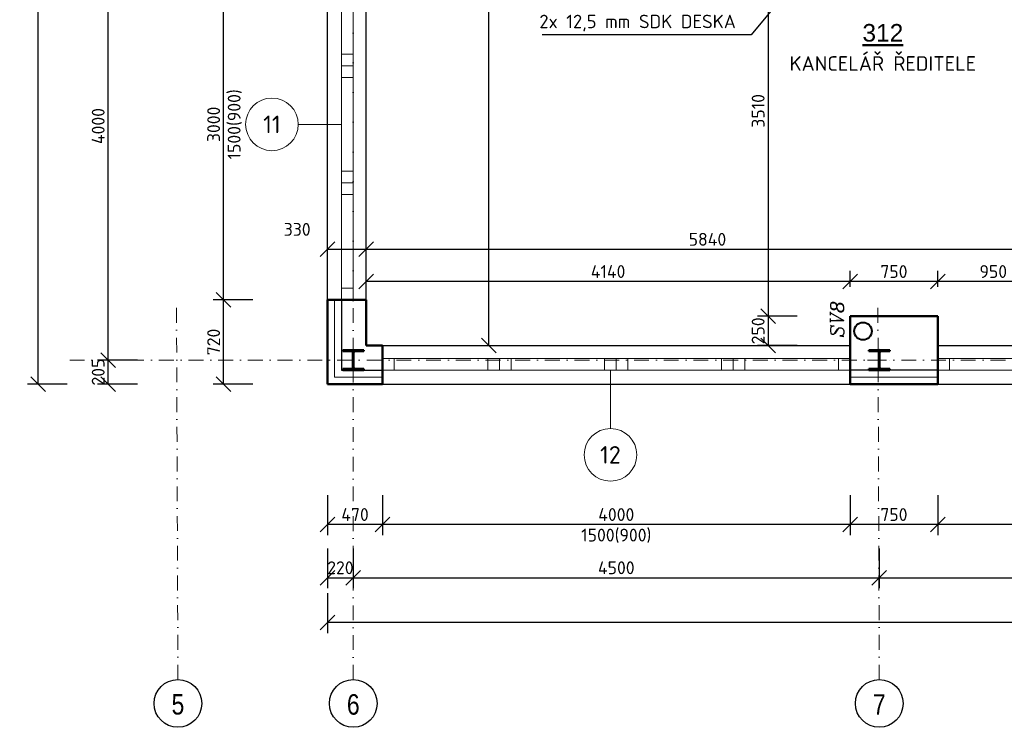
# Model space of a CAD drawing. Header units: millimetres. Extents: x -118752 to 407724, y -73278 to 155058.
# Tile 39 of 256: x 84091 to 92514, y -40922 to -34874. Entities that reach past the tile are written whole.
import ezdxf
from ezdxf.enums import TextEntityAlignment as Align

# ---------------------------------------------------------------- set-up
doc = ezdxf.new("R2010")
doc.units = ezdxf.units.MM
doc.header["$LTSCALE"] = 10
doc.linetypes.add('DASHDOT', pattern=[25.4, 12.7, -6.35, 0, -6.35])
for name, color, linetype, lineweight in [('CKBUBLINY', 1, 'Continuous', 18), ('CKBUBLINY_POPIS', 3, 'Continuous', 25), ('CKIZOLACE', 1, 'Continuous', 18), ('CKKOTY', 3, 'Continuous', 25), ('CKOKNA', 1, 'Continuous', 18), ('CKPOPISM', 6, 'Continuous', 50), ('CKPOPISM_POPIS', 3, 'Continuous', 25), ('CKRASTR', 7, 'DASHDOT', 15), ('CKRASTR_POPIS', 3, 'Continuous', 25), ('CKSTENY_PODROVINOU', 7, 'Continuous', 25), ('CKSTENY_REZ', 6, 'Continuous', 50), ('CKTEXTY_MALE', 3, 'Continuous', 18), ('CSPROFILY_OSY', 1, 'DASHDOT', 18), ('CSPROFILY_REZY', 4, 'Continuous', 50), ('ZTI-DEŠŤOVÁ-KANALIZACE', 210, 'KANALIZACE', 40)]:
    doc.layers.add(name, color=color, linetype=linetype, lineweight=lineweight)
doc.styles.add('Arial', font='arial.ttf', dxfattribs={"width": 0.8})
doc.styles.add('KURZIVA', font='italic__.ttf')
doc.styles.get("Standard").update_dxf_attribs({"font": 'isocpeur.ttf'})
doc.linetypes.add('IZOLACE_POLYSTYREN_EXPANDOVANY', pattern='A,1,[224,CADKON.SHX,S=0.01,R=0,X=-0.5,Y=-1.74],-2', length=3)
doc.linetypes.add('KANALIZACE', pattern='A,30,-3.5,["C",Standard,S=2.54,R=0,X=-3.81,Y=-1.27],-0.001', length=33.501)
doc.dimstyles.new('CADKON', dxfattribs={"dimscale": 50, "dimtxt": 2.2, "dimasz": 2.5, "dimexe": 1.8, "dimexo": 5, "dimgap": 0.6, "dimtad": 1, "dimrnd": 1, "dimtxsty": 'Standard', "dimblk1": 'OBLIQUE', "dimblk2": 'OBLIQUE', "dimsah": 1, "dimcen": 2.5, "dimadec": 1, "dimazin": 2, "dimtfac": 1, "dimtdec": 4, "dimtix": 1, "dimtmove": 2, "dimatfit": 3, "dimldrblk": 'OPEN30', "dimfxl": 5, "dimfxlon": 1, "dimtolj": 1, "dimarcsym": 0})
doc.dimstyles.new('CADKON$7', dxfattribs={"dimscale": 100, "dimtxt": 2.5, "dimasz": 2.5, "dimexe": 1.8, "dimexo": 5, "dimgap": 0.6, "dimtad": 1, "dimrnd": 1, "dimtxsty": 'Standard', "dimblk1": 'OBLIQUE', "dimblk2": 'OBLIQUE', "dimsah": 1, "dimcen": 2.5, "dimadec": 1, "dimazin": 2, "dimtfac": 1, "dimtdec": 4, "dimtix": 1, "dimtmove": 0, "dimatfit": 3, "dimldrblk": 'DOTSMALL', "dimfxl": 5, "dimfxlon": 1, "dimtfill": 1, "dimtolj": 1, "dimarcsym": 0})

# ---------------------------------------------------------------- blocks, each defined once
blk = doc.blocks.new('_OBLIQUE')
at = {"color": 0, "linetype": 'ByBlock'}
blk.add_line((-0.5, -0.5), (0.5, 0.5), dxfattribs=at)
blk = doc.blocks.new('*D8032')
at = {"layer": 'CKKOTY', "color": 0, "lineweight": -2}
for p, q in [((91194.4, -38938.6), (91194.4, -39278.6)), ((91944.4, -38938.6), (91944.4, -39278.6)), ((91944.4, -39188.6), (91194.4, -39188.6))]:
    blk.add_line(p, q, dxfattribs=at)
at = {"layer": 'Defpoints', "color": 0}
for p in [(91194.4, -37988.5), (91944.4, -37988.5), (91194.4, -39188.6)]:
    blk.add_point(p, dxfattribs=at)
at = {"layer": 'CKKOTY', "color": 0, "lineweight": -2, "xscale": 125, "yscale": 125, "zscale": 125, "rotation": 180}
blk.add_blockref('_OBLIQUE', (91194.4, -39188.6), dxfattribs=at)
at = {"layer": 'CKKOTY', "color": 0, "lineweight": -2, "xscale": 125, "yscale": 125, "zscale": 125}
blk.add_blockref('_OBLIQUE', (91944.4, -39188.6), dxfattribs=at)
at = {"layer": 'CKKOTY', "color": 0, "insert": (91569.4, -39103.6), "char_height": 110, "attachment_point": 5}
blk.add_mtext('\\A1;750', dxfattribs=at)
blk = doc.blocks.new('_Open30')
at = {"color": 0, "lineweight": -2}
for p, q in [((-1, 0.268), (0, 0)), ((0, 0), (-1, -0.268)), ((0, 0), (-1, 0))]:
    blk.add_line(p, q, dxfattribs=at)
blk = doc.blocks.new('*D8033')
at = {"layer": 'CKKOTY', "color": 0, "lineweight": -2}
for p, q in [((86724.4, -38938.6), (86724.4, -39278.6)), ((87194.4, -38938.6), (87194.4, -39278.6)), ((87194.4, -39188.6), (86724.4, -39188.6))]:
    blk.add_line(p, q, dxfattribs=at)
at = {"layer": 'Defpoints', "color": 0}
for p in [(86724.4, -37988.5), (87194.4, -37988.5), (86724.4, -39188.6)]:
    blk.add_point(p, dxfattribs=at)
at = {"layer": 'CKKOTY', "color": 0, "lineweight": -2, "xscale": 125, "yscale": 125, "zscale": 125, "rotation": 180}
blk.add_blockref('_OBLIQUE', (86724.4, -39188.6), dxfattribs=at)
at = {"layer": 'CKKOTY', "color": 0, "lineweight": -2, "xscale": 125, "yscale": 125, "zscale": 125}
blk.add_blockref('_OBLIQUE', (87194.4, -39188.6), dxfattribs=at)
at = {"layer": 'CKKOTY', "color": 0, "insert": (86959.4, -39103.6), "char_height": 110, "attachment_point": 5}
blk.add_mtext('\\A1;470', dxfattribs=at)
blk = doc.blocks.new('*D8034')
at = {"layer": 'CKKOTY', "color": 0, "lineweight": -2}
for p, q in [((86084.8, -37268.5), (85744.8, -37268.5)), ((85834.8, -37988.5), (85834.8, -37268.5)), ((86084.8, -37988.5), (85744.8, -37988.5))]:
    blk.add_line(p, q, dxfattribs=at)
at = {"layer": 'Defpoints', "color": 0}
for p in [(85834.8, -37268.5), (86724.4, -37268.5), (86724.4, -37988.5)]:
    blk.add_point(p, dxfattribs=at)
at = {"layer": 'CKKOTY', "color": 0, "lineweight": -2, "xscale": 125, "yscale": 125, "zscale": 125}
for p, rotation in [((85834.8, -37268.5), 90), ((85834.8, -37988.5), 270)]:
    blk.add_blockref('_OBLIQUE', p, dxfattribs=dict(at, rotation=rotation))
at = {"layer": 'CKKOTY', "color": 0, "insert": (85749.8, -37628.5), "char_height": 110, "attachment_point": 5, "rotation": 90}
blk.add_mtext('\\A1;720', dxfattribs=at)
blk = doc.blocks.new('_Open90')
at = {"color": 0, "lineweight": -2}
for p, q in [((0, 0), (-1, 0)), ((-0.5, 0.5), (0, 0)), ((0, 0), (-0.5, -0.5))]:
    blk.add_line(p, q, dxfattribs=at)
blk = doc.blocks.new('*D8040')
at = {"layer": 'CKKOTY', "color": 0, "lineweight": -2}
for p, q in [((91944.4, -38938.6), (91944.4, -39278.6)), ((96944.4, -38938.6), (96944.4, -39278.6)), ((96944.4, -39188.6), (91944.4, -39188.6))]:
    blk.add_line(p, q, dxfattribs=at)
at = {"layer": 'Defpoints', "color": 0}
for p in [(91944.4, -37988.5), (96944.4, -37988.5), (91944.4, -39188.6)]:
    blk.add_point(p, dxfattribs=at)
at = {"layer": 'CKKOTY', "color": 0, "lineweight": -2, "xscale": 125, "yscale": 125, "zscale": 125, "rotation": 180}
blk.add_blockref('_OBLIQUE', (91944.4, -39188.6), dxfattribs=at)
at = {"layer": 'CKKOTY', "color": 0, "lineweight": -2, "xscale": 125, "yscale": 125, "zscale": 125}
blk.add_blockref('_OBLIQUE', (96944.4, -39188.6), dxfattribs=at)
at = {"layer": 'CKKOTY', "color": 0, "char_height": 110, "attachment_point": 5}
for s, insert in [('\\A1;5000', (94444.4, -39103.6)), ('\\A1;1500(900)', (94444.4, -39284.6))]:
    blk.add_mtext(s, dxfattribs=dict(at, insert=insert))
blk = doc.blocks.new('*D8041')
at = {"layer": 'CKKOTY', "color": 0, "lineweight": -2}
for p, q in [((87194.4, -38938.6), (87194.4, -39278.6)), ((91194.4, -38938.6), (91194.4, -39278.6)), ((91194.4, -39188.6), (87194.4, -39188.6))]:
    blk.add_line(p, q, dxfattribs=at)
at = {"layer": 'Defpoints', "color": 0}
for p in [(87194.4, -37988.5), (91194.4, -37988.5), (87194.4, -39188.6)]:
    blk.add_point(p, dxfattribs=at)
at = {"layer": 'CKKOTY', "color": 0, "lineweight": -2, "xscale": 125, "yscale": 125, "zscale": 125, "rotation": 180}
blk.add_blockref('_OBLIQUE', (87194.4, -39188.6), dxfattribs=at)
at = {"layer": 'CKKOTY', "color": 0, "lineweight": -2, "xscale": 125, "yscale": 125, "zscale": 125}
blk.add_blockref('_OBLIQUE', (91194.4, -39188.6), dxfattribs=at)
at = {"layer": 'CKKOTY', "color": 0, "char_height": 110, "attachment_point": 5}
for s, insert in [('\\A1;4000', (89194.4, -39103.6)), ('\\A1;1500(900)', (89194.4, -39284.6))]:
    blk.add_mtext(s, dxfattribs=dict(at, insert=insert))
blk = doc.blocks.new('*D8042')
at = {"layer": 'CKKOTY', "color": 0, "lineweight": -2}
for p, q in [((86084.8, -34268.5), (85744.8, -34268.5)), ((85834.8, -37268.5), (85834.8, -34268.5)), ((86084.8, -37268.5), (85744.8, -37268.5))]:
    blk.add_line(p, q, dxfattribs=at)
at = {"layer": 'Defpoints', "color": 0}
for p in [(85834.8, -34268.5), (86724.4, -34268.5), (86724.4, -37268.5)]:
    blk.add_point(p, dxfattribs=at)
at = {"layer": 'CKKOTY', "color": 0, "lineweight": -2, "xscale": 125, "yscale": 125, "zscale": 125}
for p, rotation in [((85834.8, -34268.5), 90), ((85834.8, -37268.5), 270)]:
    blk.add_blockref('_OBLIQUE', p, dxfattribs=dict(at, rotation=rotation))
at = {"layer": 'CKKOTY', "color": 0, "char_height": 110, "attachment_point": 5, "rotation": 90}
for s, insert in [('\\A1;1500(900)', (85930.8, -35768.5)), ('\\A1;3000', (85749.8, -35768.5))]:
    blk.add_mtext(s, dxfattribs=dict(at, insert=insert))
blk = doc.blocks.new('*D8051')
at = {"layer": 'CKKOTY', "color": 0, "lineweight": -2}
for p, q in [((85097.2, -37783), (84757.2, -37783)), ((84847.2, -37988.5), (84847.2, -37783)), ((85097.2, -37988.5), (84757.2, -37988.5))]:
    blk.add_line(p, q, dxfattribs=at)
at = {"layer": 'Defpoints', "color": 0}
for p in [(84847.2, -37783), (86724.4, -37783), (86724.4, -37988.5)]:
    blk.add_point(p, dxfattribs=at)
at = {"layer": 'CKKOTY', "color": 0, "lineweight": -2, "xscale": 125, "yscale": 125, "zscale": 125}
for p, rotation in [((84847.2, -37783), 270), ((84847.2, -37988.5), 90)]:
    blk.add_blockref('_OBLIQUE', p, dxfattribs=dict(at, rotation=rotation))
at = {"layer": 'CKKOTY', "color": 0, "insert": (84762.2, -37885.7), "char_height": 110, "attachment_point": 5, "rotation": 90}
blk.add_mtext('\\A1;205', dxfattribs=at)
blk = doc.blocks.new('*D8052')
at = {"layer": 'CKKOTY', "color": 0, "lineweight": -2}
for p, q in [((84944.4, -33783), (84757.2, -33783)), ((84847.2, -37783), (84847.2, -33783)), ((85097.2, -37783), (84757.2, -37783))]:
    blk.add_line(p, q, dxfattribs=at)
at = {"layer": 'Defpoints', "color": 0}
for p in [(84847.2, -33783), (85444.4, -33783), (86724.4, -37783)]:
    blk.add_point(p, dxfattribs=at)
at = {"layer": 'CKKOTY', "color": 0, "lineweight": -2, "xscale": 125, "yscale": 125, "zscale": 125}
for p, rotation in [((84847.2, -33783), 90), ((84847.2, -37783), 270)]:
    blk.add_blockref('_OBLIQUE', p, dxfattribs=dict(at, rotation=rotation))
at = {"layer": 'CKKOTY', "color": 0, "insert": (84762.2, -35783), "char_height": 110, "attachment_point": 5, "rotation": 90}
blk.add_mtext('\\A1;4000', dxfattribs=at)
blk = doc.blocks.new('*D8055')
at = {"layer": 'CKKOTY', "color": 0, "lineweight": -2}
for p, q in [((86724.4, -39393.5), (86724.4, -39733.5)), ((86944.4, -39393.5), (86944.4, -39733.5)), ((86724.4, -39643.5), (86944.4, -39643.5))]:
    blk.add_line(p, q, dxfattribs=at)
at = {"layer": 'Defpoints', "color": 0}
for p in [(86724.4, -37988.5), (86944.4, -37988.5), (86944.4, -39643.5)]:
    blk.add_point(p, dxfattribs=at)
at = {"layer": 'CKKOTY', "color": 0, "lineweight": -2, "xscale": 125, "yscale": 125, "zscale": 125}
blk.add_blockref('_OBLIQUE', (86724.4, -39643.5), dxfattribs=at)
at = {"layer": 'CKKOTY', "color": 0, "lineweight": -2, "xscale": 125, "yscale": 125, "zscale": 125, "rotation": 180}
blk.add_blockref('_OBLIQUE', (86944.4, -39643.5), dxfattribs=at)
at = {"layer": 'CKKOTY', "color": 0, "insert": (86834.4, -39558.5), "char_height": 110, "attachment_point": 5}
blk.add_mtext('\\A1;220', dxfattribs=at)
blk = doc.blocks.new('*D8056')
at = {"layer": 'CKKOTY', "color": 0, "lineweight": -2}
for p, q in [((86944.4, -39393.5), (86944.4, -39733.5)), ((91444.4, -39393.5), (91444.4, -39733.5)), ((86944.4, -39643.5), (91444.4, -39643.5))]:
    blk.add_line(p, q, dxfattribs=at)
at = {"layer": 'Defpoints', "color": 0}
for p in [(86944.4, -37988.5), (91444.4, -37988.5), (91444.4, -39643.5)]:
    blk.add_point(p, dxfattribs=at)
at = {"layer": 'CKKOTY', "color": 0, "lineweight": -2, "xscale": 125, "yscale": 125, "zscale": 125, "rotation": 180}
blk.add_blockref('_OBLIQUE', (86944.4, -39643.5), dxfattribs=at)
at = {"layer": 'CKKOTY', "color": 0, "lineweight": -2, "xscale": 125, "yscale": 125, "zscale": 125}
blk.add_blockref('_OBLIQUE', (91444.4, -39643.5), dxfattribs=at)
at = {"layer": 'CKKOTY', "color": 0, "insert": (89194.4, -39558.5), "char_height": 110, "attachment_point": 5}
blk.add_mtext('\\A1;4500', dxfattribs=at)
blk = doc.blocks.new('*D8057')
at = {"layer": 'CKKOTY', "color": 0, "lineweight": -2}
for p, q in [((91444.4, -39393.5), (91444.4, -39733.5)), ((97444.4, -39393.5), (97444.4, -39733.5)), ((91444.4, -39643.5), (97444.4, -39643.5))]:
    blk.add_line(p, q, dxfattribs=at)
at = {"layer": 'Defpoints', "color": 0}
for p in [(91444.4, -37988.5), (97444.4, -37988.5), (97444.4, -39643.5)]:
    blk.add_point(p, dxfattribs=at)
at = {"layer": 'CKKOTY', "color": 0, "lineweight": -2, "xscale": 125, "yscale": 125, "zscale": 125, "rotation": 180}
blk.add_blockref('_OBLIQUE', (91444.4, -39643.5), dxfattribs=at)
at = {"layer": 'CKKOTY', "color": 0, "lineweight": -2, "xscale": 125, "yscale": 125, "zscale": 125}
blk.add_blockref('_OBLIQUE', (97444.4, -39643.5), dxfattribs=at)
at = {"layer": 'CKKOTY', "color": 0, "insert": (94444.4, -39558.5), "char_height": 110, "attachment_point": 5}
blk.add_mtext('\\A1;6000', dxfattribs=at)
blk = doc.blocks.new('*D8071')
at = {"layer": 'CKKOTY', "color": 0, "lineweight": -2}
for p, q in [((86724.4, -39776.1), (86724.4, -40116.1)), ((103664.4, -39776.1), (103664.4, -40116.1)), ((103664.4, -40026.1), (86724.4, -40026.1))]:
    blk.add_line(p, q, dxfattribs=at)
at = {"layer": 'Defpoints', "color": 0}
for p in [(86724.4, -37988.5), (103664.4, -37988.5), (86724.4, -40026.1)]:
    blk.add_point(p, dxfattribs=at)
at = {"layer": 'CKKOTY', "color": 0, "lineweight": -2, "xscale": 125, "yscale": 125, "zscale": 125, "rotation": 180}
blk.add_blockref('_OBLIQUE', (86724.4, -40026.1), dxfattribs=at)
at = {"layer": 'CKKOTY', "color": 0, "lineweight": -2, "xscale": 125, "yscale": 125, "zscale": 125}
blk.add_blockref('_OBLIQUE', (103664.4, -40026.1), dxfattribs=at)
at = {"layer": 'CKKOTY', "color": 0, "insert": (95194.4, -39941.1), "char_height": 110, "attachment_point": 5}
blk.add_mtext('\\A1;16940', dxfattribs=at)
blk = doc.blocks.new('*D8078')
at = {"layer": 'CKKOTY', "color": 0, "lineweight": -2}
for p, q in [((86724.4, -37086.1), (86724.4, -36746.1)), ((87054.4, -37086.1), (87054.4, -36746.1)), ((86724.4, -36836.1), (87054.4, -36836.1))]:
    blk.add_line(p, q, dxfattribs=at)
at = {"layer": 'Defpoints', "color": 0}
for p in [(87054.4, -36836.1), (87054.4, -37658.5), (86724.4, -37988.5)]:
    blk.add_point(p, dxfattribs=at)
at = {"layer": 'CKKOTY', "color": 0, "lineweight": -2, "xscale": 125, "yscale": 125, "zscale": 125, "rotation": 180}
blk.add_blockref('_OBLIQUE', (86724.4, -36836.1), dxfattribs=at)
at = {"layer": 'CKKOTY', "color": 0, "lineweight": -2, "xscale": 125, "yscale": 125, "zscale": 125}
blk.add_blockref('_OBLIQUE', (87054.4, -36836.1), dxfattribs=at)
at = {"layer": 'CKKOTY', "color": 0, "insert": (86464.6, -36666.1), "char_height": 110, "attachment_point": 5}
blk.add_mtext('\\A1;330', dxfattribs=at)
blk = doc.blocks.new('*D8079')
at = {"layer": 'CKKOTY', "color": 0, "lineweight": -2}
for p, q in [((87054.4, -37086.1), (87054.4, -36746.1)), ((92894.4, -37086.1), (92894.4, -36746.1)), ((87054.4, -36836.1), (92894.4, -36836.1))]:
    blk.add_line(p, q, dxfattribs=at)
at = {"layer": 'Defpoints', "color": 0}
for p in [(92894.4, -36836.1), (87054.4, -37658.5), (92894.4, -37658.5)]:
    blk.add_point(p, dxfattribs=at)
at = {"layer": 'CKKOTY', "color": 0, "lineweight": -2, "xscale": 125, "yscale": 125, "zscale": 125, "rotation": 180}
blk.add_blockref('_OBLIQUE', (87054.4, -36836.1), dxfattribs=at)
at = {"layer": 'CKKOTY', "color": 0, "lineweight": -2, "xscale": 125, "yscale": 125, "zscale": 125}
blk.add_blockref('_OBLIQUE', (92894.4, -36836.1), dxfattribs=at)
at = {"layer": 'CKKOTY', "color": 0, "insert": (89974.4, -36751.1), "char_height": 110, "attachment_point": 5}
blk.add_mtext('\\A1;5840', dxfattribs=at)
blk = doc.blocks.new('*D8083')
at = {"layer": 'CKKOTY', "color": 0, "lineweight": -2}
for p, q in [((87854.3, -31283), (88194.3, -31283)), ((88104.3, -37658.5), (88104.3, -31283)), ((87854.3, -37658.5), (88194.3, -37658.5))]:
    blk.add_line(p, q, dxfattribs=at)
at = {"layer": 'Defpoints', "color": 0}
for p in [(87054.4, -31283), (88104.3, -31283), (87054.4, -37658.5)]:
    blk.add_point(p, dxfattribs=at)
at = {"layer": 'CKKOTY', "color": 0, "lineweight": -2, "xscale": 125, "yscale": 125, "zscale": 125}
for p, rotation in [((88104.3, -31283), 90), ((88104.3, -37658.5), 270)]:
    blk.add_blockref('_OBLIQUE', p, dxfattribs=dict(at, rotation=rotation))
at = {"layer": 'CKKOTY', "color": 0, "insert": (88019.3, -34470.7), "char_height": 110, "attachment_point": 5, "rotation": 90}
blk.add_mtext('\\A1;6375', dxfattribs=at)
blk = doc.blocks.new('*D8336')
at = {"layer": 'CKKOTY', "color": 0, "lineweight": -2}
for p, q in [((84497.9, -28033), (84157.9, -28033)), ((84247.9, -37988.5), (84247.9, -28033)), ((84497.9, -37988.5), (84157.9, -37988.5))]:
    blk.add_line(p, q, dxfattribs=at)
at = {"layer": 'Defpoints', "color": 0}
for p in [(84247.9, -28033), (86724.4, -28033), (86724.4, -37988.5)]:
    blk.add_point(p, dxfattribs=at)
at = {"layer": 'CKKOTY', "color": 0, "lineweight": -2, "xscale": 125, "yscale": 125, "zscale": 125}
for p, rotation in [((84247.9, -28033), 90), ((84247.9, -37988.5), 270)]:
    blk.add_blockref('_OBLIQUE', p, dxfattribs=dict(at, rotation=rotation))
at = {"layer": 'CKKOTY', "color": 0, "insert": (84162.9, -33010.7), "char_height": 110, "attachment_point": 5, "rotation": 90}
blk.add_mtext('\\A1;9955', dxfattribs=at)
blk = doc.blocks.new('*D8911')
at = {"layer": 'CKKOTY', "color": 0, "lineweight": -2}
for p, q in [((90742.9, -33898), (90402.9, -33898)), ((90492.9, -33898), (90492.9, -37408.5)), ((90742.9, -37408.5), (90402.9, -37408.5))]:
    blk.add_line(p, q, dxfattribs=at)
at = {"layer": 'Defpoints', "color": 0}
for p in [(91324.4, -33898), (90492.9, -37408.5), (91194.4, -37408.5)]:
    blk.add_point(p, dxfattribs=at)
at = {"layer": 'CKKOTY', "color": 0, "lineweight": -2, "xscale": 125, "yscale": 125, "zscale": 125}
for p, rotation in [((90492.9, -33898), 90), ((90492.9, -37408.5), 270)]:
    blk.add_blockref('_OBLIQUE', p, dxfattribs=dict(at, rotation=rotation))
at = {"layer": 'CKKOTY', "color": 0, "insert": (90407.9, -35653.2), "char_height": 110, "attachment_point": 5, "rotation": 90}
blk.add_mtext('\\A1;3510', dxfattribs=at)
blk = doc.blocks.new('*D8912')
at = {"layer": 'CKKOTY', "color": 0, "lineweight": -2}
for p, q in [((90742.9, -37408.5), (90402.9, -37408.5)), ((90492.9, -37408.5), (90492.9, -37658.5)), ((90742.9, -37658.5), (90402.9, -37658.5))]:
    blk.add_line(p, q, dxfattribs=at)
at = {"layer": 'Defpoints', "color": 0}
for p in [(91194.4, -37408.5), (90492.9, -37658.5), (91194.4, -37658.5)]:
    blk.add_point(p, dxfattribs=at)
at = {"layer": 'CKKOTY', "color": 0, "lineweight": -2, "xscale": 125, "yscale": 125, "zscale": 125}
for p, rotation in [((90492.9, -37408.5), 270), ((90492.9, -37658.5), 90)]:
    blk.add_blockref('_OBLIQUE', p, dxfattribs=dict(at, rotation=rotation))
at = {"layer": 'CKKOTY', "color": 0, "insert": (90407.9, -37533.5), "char_height": 110, "attachment_point": 5, "rotation": 90}
blk.add_mtext('\\A1;250', dxfattribs=at)
blk = doc.blocks.new('*D8914')
at = {"layer": 'CKKOTY', "color": 0, "lineweight": -2}
for p, q in [((91944.4, -37158.5), (91944.4, -37021.7)), ((92894.4, -37361.7), (92894.4, -37021.7)), ((92894.4, -37111.7), (91944.4, -37111.7))]:
    blk.add_line(p, q, dxfattribs=at)
at = {"layer": 'Defpoints', "color": 0}
for p in [(91944.4, -37111.7), (91944.4, -37408.5), (92894.4, -37658.5)]:
    blk.add_point(p, dxfattribs=at)
at = {"layer": 'CKKOTY', "color": 0, "lineweight": -2, "xscale": 125, "yscale": 125, "zscale": 125, "rotation": 180}
blk.add_blockref('_OBLIQUE', (91944.4, -37111.7), dxfattribs=at)
at = {"layer": 'CKKOTY', "color": 0, "lineweight": -2, "xscale": 125, "yscale": 125, "zscale": 125}
blk.add_blockref('_OBLIQUE', (92894.4, -37111.7), dxfattribs=at)
at = {"layer": 'CKKOTY', "color": 0, "insert": (92419.4, -37026.7), "char_height": 110, "attachment_point": 5}
blk.add_mtext('\\A1;950', dxfattribs=at)
blk = doc.blocks.new('*D8915')
at = {"layer": 'CKKOTY', "color": 0, "lineweight": -2}
for p, q in [((91194.4, -37158.5), (91194.4, -37021.7)), ((91944.4, -37158.5), (91944.4, -37021.7)), ((91944.4, -37111.7), (91194.4, -37111.7))]:
    blk.add_line(p, q, dxfattribs=at)
at = {"layer": 'Defpoints', "color": 0}
for p in [(91194.4, -37111.7), (91194.4, -37408.5), (91944.4, -37408.5)]:
    blk.add_point(p, dxfattribs=at)
at = {"layer": 'CKKOTY', "color": 0, "lineweight": -2, "xscale": 125, "yscale": 125, "zscale": 125, "rotation": 180}
blk.add_blockref('_OBLIQUE', (91194.4, -37111.7), dxfattribs=at)
at = {"layer": 'CKKOTY', "color": 0, "lineweight": -2, "xscale": 125, "yscale": 125, "zscale": 125}
blk.add_blockref('_OBLIQUE', (91944.4, -37111.7), dxfattribs=at)
at = {"layer": 'CKKOTY', "color": 0, "insert": (91569.4, -37026.7), "char_height": 110, "attachment_point": 5}
blk.add_mtext('\\A1;750', dxfattribs=at)
blk = doc.blocks.new('*D8916')
at = {"layer": 'CKKOTY', "color": 0, "lineweight": -2}
for p, q in [((87054.4, -37213.5), (87054.4, -37021.7)), ((91194.4, -37158.5), (91194.4, -37021.7)), ((91194.4, -37111.7), (87054.4, -37111.7))]:
    blk.add_line(p, q, dxfattribs=at)
at = {"layer": 'Defpoints', "color": 0}
for p in [(87054.4, -37111.7), (87054.4, -37463.5), (91194.4, -37408.5)]:
    blk.add_point(p, dxfattribs=at)
at = {"layer": 'CKKOTY', "color": 0, "lineweight": -2, "xscale": 125, "yscale": 125, "zscale": 125, "rotation": 180}
blk.add_blockref('_OBLIQUE', (87054.4, -37111.7), dxfattribs=at)
at = {"layer": 'CKKOTY', "color": 0, "lineweight": -2, "xscale": 125, "yscale": 125, "zscale": 125}
blk.add_blockref('_OBLIQUE', (91194.4, -37111.7), dxfattribs=at)
at = {"layer": 'CKKOTY', "color": 0, "insert": (89124.4, -37026.7), "char_height": 110, "attachment_point": 5}
blk.add_mtext('\\A1;4140', dxfattribs=at)
blk = doc.blocks.new('CK_BUBBLE_1_0_0')
at = {"color": 0, "linetype": 'ByBlock', "lineweight": -2}
blk.add_circle((0, 0), 1, dxfattribs=at)
blk = doc.blocks.new('CK_S_EXT_HEAHEA180')
for p, q in [((-90, 85.5), (90, 85.5)), ((-90, 85.5), (-90, 76)), ((90, 85.5), (90, 76)), ((-90, 76), (-18, 76)), ((-3, -61), (-3, 61)), ((3, -61), (3, 61)), ((90, 76), (18, 76)), ((-90, -85.5), (-90, -76)), ((-90, -76), (-18, -76)), ((90, -76), (18, -76)), ((90, -85.5), (90, -76)), ((-90, -85.5), (90, -85.5))]:
    blk.add_line(p, q)
for centre, start, end in [((-18, 61), 0, 90), ((18, 61), 90, 180), ((-18, -61), 270, 0), ((18, -61), 180, 270)]:
    blk.add_arc(centre, 15, start, end)
blk = doc.blocks.new('CKBL2010716102502', base_point=(89760, -36191))

msp = doc.modelspace()

# ---------------------------------------------------------------- linework, layer by layer
at = {"layer": 'CKBUBLINY'}
for p, q in [((86473.457, -35768.481), (86844.387, -35768.481)), ((89144.387, -38368.481), (89144.387, -37868.481))]:
    msp.add_line(p, q, dxfattribs=at)
at = {"layer": 'CKIZOLACE', "linetype": 'IZOLACE_POLYSTYREN_EXPANDOVANY', "ltscale": 3}
for points in [[(86784.387, -37268.481), (86784.387, -37928.481), (87194.387, -37928.481)], [(91944.387, -37928.481), (91194.387, -37928.481)]]:
    msp.add_lwpolyline(points, dxfattribs=at)
at = {"layer": 'CKOKNA'}
for p, q in [((86844.387, -35168.481), (86844.387, -34368.481)), ((86944.387, -35168.481), (86944.387, -34368.481)), ((86844.387, -35168.481), (86944.387, -35168.481)), ((86844.387, -35168.481), (86844.387, -35268.481)), ((86944.387, -35168.481), (86944.387, -35268.481)), ((86844.387, -35268.481), (86944.387, -35268.481)), ((86844.387, -35268.481), (86844.387, -35368.481)), ((86944.387, -35268.481), (86944.387, -35368.481)), ((86844.387, -36168.481), (86844.387, -35368.481)), ((86844.387, -35368.481), (86944.387, -35368.481)), ((86944.387, -36168.481), (86944.387, -35368.481)), ((86844.387, -36168.481), (86944.387, -36168.481)), ((86844.387, -36168.481), (86844.387, -36268.481)), ((86944.387, -36168.481), (86944.387, -36268.481)), ((86844.387, -36268.481), (86944.387, -36268.481)), ((86844.387, -36268.481), (86844.387, -36368.481)), ((86944.387, -36268.481), (86944.387, -36368.481)), ((86844.387, -37168.481), (86844.387, -36368.481)), ((86844.387, -36368.481), (86944.387, -36368.481)), ((86944.387, -37168.481), (86944.387, -36368.481)), ((86844.387, -37168.481), (86944.387, -37168.481)), ((86844.387, -37168.481), (86844.387, -37268.481)), ((86944.387, -37168.481), (86944.387, -37268.481)), ((86844.387, -37268.481), (86944.387, -37268.481)), ((87294.387, -37768.481), (87194.387, -37768.481)), ((87194.387, -37868.481), (87194.387, -37768.481)), ((87294.387, -37768.481), (88094.387, -37768.481)), ((87294.387, -37868.481), (87294.387, -37768.481)), ((88194.387, -37768.481), (88094.387, -37768.481)), ((88094.387, -37868.481), (88094.387, -37768.481)), ((88194.387, -37868.481), (88194.387, -37768.481)), ((88294.387, -37768.481), (88194.387, -37768.481)), ((88294.387, -37768.481), (89094.387, -37768.481)), ((88294.387, -37868.481), (88294.387, -37768.481)), ((89194.387, -37768.481), (89094.387, -37768.481)), ((89094.387, -37868.481), (89094.387, -37768.481)), ((89194.387, -37868.481), (89194.387, -37768.481)), ((89294.387, -37768.481), (89194.387, -37768.481)), ((89294.387, -37768.481), (90094.387, -37768.481)), ((89294.387, -37868.481), (89294.387, -37768.481)), ((90194.387, -37768.481), (90094.387, -37768.481)), ((90094.387, -37868.481), (90094.387, -37768.481)), ((90194.387, -37868.481), (90194.387, -37768.481)), ((90294.387, -37768.481), (90194.387, -37768.481)), ((90294.387, -37768.481), (91094.387, -37768.481)), ((90294.387, -37868.481), (90294.387, -37768.481)), ((91094.387, -37868.481), (91094.387, -37768.481)), ((91094.387, -37768.481), (91194.387, -37768.481)), ((91194.387, -37868.481), (91194.387, -37768.481)), ((92044.387, -37768.481), (91944.387, -37768.481)), ((91944.387, -37868.481), (91944.387, -37768.481)), ((92044.387, -37768.481), (92844.387, -37768.481)), ((92044.387, -37868.481), (92044.387, -37768.481)), ((87294.387, -37868.481), (87194.387, -37868.481)), ((87294.387, -37868.481), (88094.387, -37868.481)), ((88194.387, -37868.481), (88094.387, -37868.481)), ((88294.387, -37868.481), (88194.387, -37868.481)), ((88294.387, -37868.481), (89094.387, -37868.481)), ((89194.387, -37868.481), (89094.387, -37868.481)), ((89294.387, -37868.481), (89194.387, -37868.481)), ((89294.387, -37868.481), (90094.387, -37868.481)), ((90194.387, -37868.481), (90094.387, -37868.481)), ((90294.387, -37868.481), (90194.387, -37868.481)), ((90294.387, -37868.481), (91094.387, -37868.481)), ((91094.387, -37868.481), (91194.387, -37868.481)), ((92044.387, -37868.481), (91944.387, -37868.481)), ((92044.387, -37868.481), (92844.387, -37868.481))]:
    msp.add_line(p, q, dxfattribs=at)
at = {"layer": 'CKRASTR'}
for p, q in [((86944.387, -40515.255), (86944.387, -26075.632)), ((86944.387, -40515.255), (86944.387, -26075.632)), ((85444.51, -40514.147), (85432.373, -37282.981)), ((91444.51, -40514.147), (91432.373, -37282.981)), ((84518.685, -37782.981), (107548.763, -37782.981))]:
    msp.add_line(p, q, dxfattribs=at)
at = {"layer": 'CKRASTR_POPIS'}
for centre in [(85444.387, -40718.07), (86944.387, -40718.07), (91444.387, -40718.07)]:
    msp.add_circle(centre, 203.923, dxfattribs=at)
at = {"layer": 'CKSTENY_PODROVINOU'}
for p, q in [((86724.387, -37268.481), (86724.387, -34268.481)), ((87054.387, -37268.481), (87054.387, -34268.481)), ((86844.387, -37268.481), (86724.387, -37268.481)), ((86844.387, -37268.481), (86844.387, -37868.481)), ((87194.387, -37658.481), (91194.387, -37658.481)), ((91944.387, -37658.481), (92894.387, -37658.481)), ((86844.387, -37868.481), (87194.387, -37868.481)), ((87194.387, -37868.481), (87194.387, -37988.481)), ((91944.387, -37868.481), (91194.387, -37868.481)), ((91194.387, -37868.481), (91194.387, -37988.481)), ((91944.387, -37868.481), (91944.387, -37988.481)), ((87194.387, -37988.481), (91194.387, -37988.481)), ((91944.387, -37988.481), (96944.387, -37988.481))]:
    msp.add_line(p, q, dxfattribs=at)
at = {"layer": 'CKSTENY_REZ'}
for p, q in [((86724.387, -37268.481), (87054.387, -37268.481)), ((86724.387, -37268.481), (86724.387, -37988.481)), ((87054.387, -37268.481), (87054.387, -37658.481)), ((91194.387, -37658.481), (91194.387, -37408.481)), ((91944.387, -37408.481), (91194.387, -37408.481)), ((91944.387, -37408.481), (91944.387, -37658.481)), ((87194.387, -37658.481), (87054.387, -37658.481)), ((87194.387, -37988.481), (87194.387, -37658.481)), ((91194.387, -37988.481), (91194.387, -37658.481)), ((91944.387, -37988.481), (91944.387, -37658.481)), ((87194.387, -37988.481), (86724.387, -37988.481)), ((91944.387, -37988.481), (91194.387, -37988.481))]:
    msp.add_line(p, q, dxfattribs=at)
at = {"layer": 'CSPROFILY_OSY'}
for p, q in [((86944.387, -37878.481), (86944.387, -37687.481)), ((91444.387, -37878.481), (91444.387, -37687.481)), ((91344.387, -37782.981), (91544.387, -37782.981))]:
    msp.add_line(p, q, dxfattribs=at)
at = {"layer": 'ZTI-DEŠŤOVÁ-KANALIZACE'}
msp.add_circle((91305.464, -37536.438), 75, dxfattribs=at)

# ---------------------------------------------------------------- block references
at = {"layer": 'CKBUBLINY'}
ref = msp.add_blockref('CK_BUBBLE_1_0_0', (86248.457, -35768.481), dxfattribs=dict(at, xscale=225, yscale=225, zscale=225))
ref.add_attrib('NUM1', '11', dxfattribs={"layer": 'CKBUBLINY_POPIS', "height": 150}).set_placement((86248.457, -35768.481), align=Align.MIDDLE_CENTER)
ref = msp.add_blockref('CK_BUBBLE_1_0_0', (89144.387, -38593.481), dxfattribs=dict(at, xscale=225, yscale=225, zscale=225))
ref.add_attrib('NUM1', '12', dxfattribs={"layer": 'CKBUBLINY_POPIS', "height": 150}).set_placement((89144.387, -38593.481), align=Align.MIDDLE_CENTER)
at = {"layer": 'CKPOPISM'}
ref = msp.add_blockref('CKBL2010716102502', (91475.057, -35310.985), dxfattribs=dict(at, xscale=0.5, yscale=0.5, zscale=0.5))
ref.add_attrib('JMENO', 'KANCELÁŘ ŘEDITELE', dxfattribs={"layer": 'CKPOPISM_POPIS', "height": 125}).set_placement((91475.057, -35310.985), align=Align.CENTER)
ref.add_attrib('CISLO', '%%U312', dxfattribs={"height": 150, "style": 'Arial'}).set_placement((91475.057, -35060.985), align=Align.CENTER)
at = {"layer": 'CSPROFILY_REZY'}
for p in [(86944.387, -37782.981), (91444.387, -37782.981)]:
    msp.add_blockref('CK_S_EXT_HEAHEA180', p, dxfattribs=at)

# ---------------------------------------------------------------- texts
at = {"layer": 'CKRASTR_POPIS', "style": 'Arial', "width": 0.8}
for s, p in [('5', (85444.387, -40726.528)), ('6', (86944.387, -40726.528)), ('7', (91444.387, -40726.528))]:
    msp.add_text(s, height=175, dxfattribs=at).set_placement(p, align=Align.MIDDLE)
at = {"layer": 'CKTEXTY_MALE', "style": 'KURZIVA'}
msp.add_text('SV8', height=115, rotation=90, dxfattribs=at).set_placement((91140.574, -37591.808))
at = {"layer": 'CKTEXTY_MALE', "insert": (90217.582, -34973.441), "char_height": 115, "attachment_point": 9}
msp.add_mtext('PROTIPOŽÁRNÍ OBKLAD:\\P2x 12,5 mm SDK DESKA\\P', dxfattribs=at)

# ---------------------------------------------------------------- dimensions: what is measured, and where the dimension line sits
at = {"layer": 'CKKOTY'}
for base, p1, p2, override, picture, middle in [((84247.929, -28032.981), (86724.387, -37988.481), (86724.387, -28032.981), {"dimscale": 50, "dimexo": 10, "dimldrblk": 'Open90'}, '*D8336', (84162.929, -33010.731)), ((88104.285, -31282.981), (87054.387, -37658.481), (87054.387, -31282.981), {"dimscale": 50, "dimexo": 10, "dimldrblk": 'Open90'}, '*D8083', (88019.285, -34470.731)), ((84847.151, -33782.981), (86724.387, -37782.981), (85444.387, -33782.981), {"dimscale": 50, "dimexo": 10, "dimtmove": 2}, '*D8052', (84762.151, -35782.981)), ((90492.923, -37408.481), (91324.387, -33897.981), (91194.387, -37408.481), {"dimtmove": 2}, '*D8911', (90407.923, -35653.231)), ((85834.832, -37268.481), (86724.387, -37988.481), (86724.387, -37268.481), {"dimscale": 50, "dimexo": 10, "dimldrblk": 'Open90'}, '*D8034', (85749.832, -37628.481)), ((90492.923, -37658.481), (91194.387, -37408.481), (91194.387, -37658.481), {"dimtmove": 2}, '*D8912', (90407.923, -37533.481)), ((84847.151, -37782.981), (86724.387, -37988.481), (86724.387, -37782.981), {"dimscale": 50, "dimexo": 10, "dimldrblk": 'Open90'}, '*D8051', (84762.151, -37885.731))]:
    dim = msp.add_linear_dim(base=base, p1=p1, p2=p2, angle=90, dimstyle='CADKON', override=override, dxfattribs=at)
    dim.commit()
    dim.dimension.update_dxf_attribs({"geometry": picture, "text_midpoint": middle})
dim = msp.add_linear_dim(base=(85834.832, -34268.481), p1=(86724.387, -37268.481), p2=(86724.387, -34268.481), angle=90, text='<>\\X1500(900)', dimstyle='CADKON', override={"dimscale": 50, "dimexo": 10, "dimtmove": 2}, dxfattribs=at)
dim.commit()
dim.dimension.update_dxf_attribs({"geometry": '*D8042', "text_midpoint": (85749.832, -35768.481)})
dim = msp.add_linear_dim(base=(87054.387, -36836.083), p1=(86724.387, -37988.481), p2=(87054.387, -37658.481), dimstyle='CADKON', override={"dimscale": 50, "dimexo": 10, "dimldrblk": 'Open90'}, dxfattribs=at)
dim.commit()
dim.dimension.update_dxf_attribs({"geometry": '*D8078', "text_midpoint": (86464.599, -36666.083), "dimtype": 160})
for base, p1, p2, override, picture, middle in [((92894.387, -36836.083), (87054.387, -37658.481), (92894.387, -37658.481), {"dimscale": 50, "dimexo": 10, "dimtmove": 2}, '*D8079', (89974.387, -36751.083)), ((87054.387, -37111.683), (91194.387, -37408.481), (87054.387, -37463.481), {"dimtmove": 2}, '*D8916', (89124.387, -37026.683)), ((91194.387, -37111.683), (91944.387, -37408.481), (91194.387, -37408.481), {"dimtmove": 2}, '*D8915', (91569.387, -37026.683)), ((86724.387, -39188.616), (87194.387, -37988.481), (86724.387, -37988.481), {"dimscale": 50, "dimexo": 10, "dimtmove": 2}, '*D8033', (86959.387, -39103.616)), ((86944.387, -39643.528), (86724.387, -37988.481), (86944.387, -37988.481), {"dimscale": 50, "dimexo": 10, "dimldrblk": 'Open90'}, '*D8055', (86834.387, -39558.528)), ((86724.387, -40026.078), (103664.387, -37988.481), (86724.387, -37988.481), {"dimscale": 50, "dimexo": 10, "dimldrblk": 'Open90'}, '*D8071', (95194.387, -39941.078)), ((91444.387, -39643.528), (86944.387, -37988.481), (91444.387, -37988.481), {"dimscale": 50, "dimexo": 10, "dimtmove": 2}, '*D8056', (89194.387, -39558.528)), ((91194.387, -39188.616), (91944.387, -37988.481), (91194.387, -37988.481), {"dimscale": 50, "dimexo": 10, "dimtmove": 2}, '*D8032', (91569.387, -39103.616)), ((97444.387, -39643.528), (91444.387, -37988.481), (97444.387, -37988.481), {"dimscale": 50, "dimexo": 10, "dimtmove": 2}, '*D8057', (94444.387, -39558.528))]:
    dim = msp.add_linear_dim(base=base, p1=p1, p2=p2, dimstyle='CADKON', override=override, dxfattribs=at)
    dim.commit()
    dim.dimension.update_dxf_attribs({"geometry": picture, "text_midpoint": middle})
dim = msp.add_linear_dim(base=(91944.387, -37111.683), p1=(92894.387, -37658.481), p2=(91944.387, -37408.481), dimstyle='CADKON', dxfattribs=at)
dim.commit()
dim.dimension.update_dxf_attribs({"geometry": '*D8914', "text_midpoint": (92419.387, -37026.683)})
for base, p1, p2, picture, middle in [((87194.387, -39188.616), (91194.387, -37988.481), (87194.387, -37988.481), '*D8041', (89194.387, -39103.616)), ((91944.387, -39188.616), (96944.387, -37988.481), (91944.387, -37988.481), '*D8040', (94444.387, -39103.616))]:
    dim = msp.add_linear_dim(base=base, p1=p1, p2=p2, text='<>\\X1500(900)', dimstyle='CADKON', override={"dimscale": 50, "dimexo": 10, "dimtmove": 2}, dxfattribs=at)
    dim.commit()
    dim.dimension.update_dxf_attribs({"geometry": picture, "text_midpoint": middle})

# ---------------------------------------------------------------- leaders
at = {"layer": 'CKTEXTY_MALE', "annotation_type": 0, "has_hookline": 1, "hookline_direction": 1, "text_width": 1656}
msp.add_leader([(91324.387, -33830.641), (90347.582, -35003.441), (90247.582, -35003.441)], dimstyle='CADKON$7', override={"dimscale": 50, "dimtxt": 2.3, "dimasz": 2, "dimfxl": 1, "dimfxlon": 0}, dxfattribs=at)

doc.saveas('drawing.dxf')
